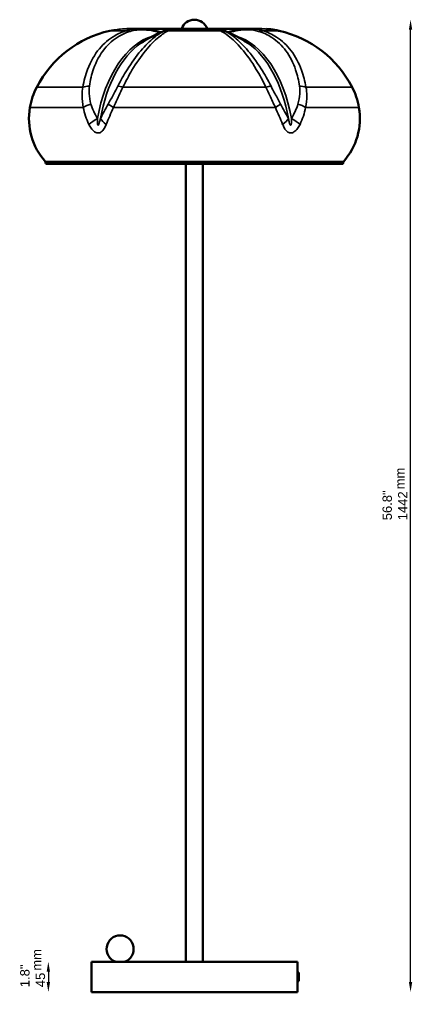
# Model space of a CAD drawing. Header units: millimetres. Extents: x 647 to 1229, y 141 to 2358.
# Tile 2 of 2: x 647 to 1229, y 898 to 2358. Entities that reach past the tile are written whole.
import ezdxf

# ---------------------------------------------------------------- set-up
doc = ezdxf.new("R2010")
doc.units = ezdxf.units.MM
doc.header["$LTSCALE"] = 6
for name, color, linetype, lineweight in [('Symbol (ISO)', 7, 'Continuous', 25), ('Widoczne (ISO)', 7, 'Continuous', 50), ('Widoczne wąskie (ISO)', 7, 'Continuous', 35), ('Wymiar (ISO)', 7, 'Continuous', 25)]:
    doc.layers.add(name, color=color, linetype=linetype, lineweight=lineweight)
doc.styles.add('Tekst notatki (ISO)', font='arial.ttf')
doc.dimstyles.new('Domyślne (ISO)', dxfattribs={"dimscale": 6, "dimtxt": 2.3, "dimasz": 2.5, "dimexe": 3.175, "dimexo": 0, "dimgap": 0.762, "dimtad": 1, "dimdec": 1, "dimlfac": 0.03937, "dimdsep": 46, "dimtxsty": 'Tekst notatki (ISO)', "dimcen": 0.09, "dimdle": 10, "dimclrd": 256, "dimclre": 256, "dimclrt": 256, "dimazin": 0, "dimtfac": 1, "dimtmove": 0, "dimatfit": 3, "dimfxl": 1, "dimtolj": 1, "dimlwd": -1, "dimlwe": -1, "dimarcsym": 0})

# ---------------------------------------------------------------- blocks, each defined once
blk = doc.blocks.new('*D5')
at = {"layer": 'Defpoints', "color": 0, "transparency": 16777216}
for p in [(753.6, 916.1), (1058.6, 916.1), (753.6, 819.9)]:
    blk.add_point(p, dxfattribs=at)
at = {"layer": 'Wymiar (ISO)', "transparency": 16777216}
blk.add_line((1043.6, 819.9), (768.6, 819.9), dxfattribs=at)
for points in [[(768.6, 822.4), (768.6, 817.4), (753.6, 819.9)], [(1043.6, 822.4), (1043.6, 817.4), (1058.6, 819.9)]]:
    blk.add_solid(points, dxfattribs=at)
at = {"layer": 'Wymiar (ISO)', "transparency": 16777216, "insert": (883.3, 865.7), "char_height": 13.8, "attachment_point": 1, "style": 'Tekst notatki (ISO)'}
blk.add_mtext('\\A1;{\\fAIGDT|b0|i0;\\ln}\\fArial|b0|i0;{\\H13.8000;12"}\\P∅305', dxfattribs=at)
blk = doc.blocks.new('*D6')
at = {"layer": 'Defpoints', "color": 0, "transparency": 16777216}
for p in [(753.6, 961.1), (689.8, 916.1), (753.6, 916.1)]:
    blk.add_point(p, dxfattribs=at)
at = {"layer": 'Wymiar (ISO)', "transparency": 16777216}
blk.add_line((689.8, 946.1), (689.8, 931.1), dxfattribs=at)
for points in [[(687.3, 946.1), (692.3, 946.1), (689.8, 961.1)], [(687.3, 931.1), (692.3, 931.1), (689.8, 916.1)]]:
    blk.add_solid(points, dxfattribs=at)
at = {"layer": 'Wymiar (ISO)', "transparency": 16777216, "insert": (648.1, 923.3), "char_height": 13.8, "attachment_point": 1, "rotation": 90, "style": 'Tekst notatki (ISO)'}
blk.add_mtext('\\A1;1.8"\\P45', dxfattribs=at)
blk = doc.blocks.new('*D7')
at = {"layer": 'Defpoints', "color": 0, "transparency": 16777216}
for p in [(906.1, 2358), (1226.1, 2358), (1058.1, 916.1)]:
    blk.add_point(p, dxfattribs=at)
at = {"layer": 'Wymiar (ISO)', "transparency": 16777216}
blk.add_line((1226.1, 931.1), (1226.1, 2343), dxfattribs=at)
for points in [[(1223.6, 2343), (1228.6, 2343), (1226.1, 2358)], [(1223.6, 931.1), (1228.6, 931.1), (1226.1, 916.1)]]:
    blk.add_solid(points, dxfattribs=at)
at = {"layer": 'Wymiar (ISO)', "transparency": 16777216, "insert": (1184.6, 1615.7), "char_height": 13.8, "attachment_point": 1, "rotation": 90, "style": 'Tekst notatki (ISO)'}
blk.add_mtext('\\A1;56.8"\\P1442', dxfattribs=at)

msp = doc.modelspace()

# ---------------------------------------------------------------- linework, layer by layer
at = {"layer": 'Widoczne (ISO)'}
for p, q in [((824.77, 2344.44), (806.09, 2344.44)), ((874.52, 2344.44), (825.59, 2344.44)), ((936.32, 2344.44), (875.84, 2344.44)), ((986.57, 2344.44), (937.65, 2344.44)), ((1006.08, 2344.44), (987.39, 2344.44)), ((1126.59, 2147.34), (685.58, 2147.34)), ((1125.65, 2144.44), (686.51, 2144.44)), ((893.58, 961.12), (893.58, 2144.44)), ((918.58, 961.12), (918.58, 2144.44)), ((1058.58, 961.12), (753.58, 961.12)), ((753.58, 961.12), (753.58, 916.12)), ((1058.58, 961.12), (1058.58, 945.12)), ((1058.58, 945.12), (1058.58, 932.12)), ((1060.58, 945.12), (1058.58, 945.12)), ((1060.58, 932.12), (1060.58, 945.12)), ((1060.58, 932.12), (1058.58, 932.12)), ((1058.58, 932.12), (1058.58, 916.12)), ((753.58, 916.12), (1058.58, 916.12))]:
    msp.add_line(p, q, dxfattribs=at)
for centre, radius, start, end in [((906.08, 2338.03), 20, 18.68777, 161.31223), ((816.48, 2183.64), 161.93, 102.73509, 152.62445), ((995.69, 2183.64), 161.93, 27.37555, 77.26491), ((765.63, 2209.97), 104.68, 152.62445, 170.11209), ((1046.53, 2209.97), 104.68, 9.88791, 27.37555), ((757.2, 2211.44), 96.12, 170.11209, 221.82626), ((1054.96, 2211.44), 96.12, 318.17374, 9.88791), ((633.2, 2136.71), 53.44, 8.77787, 11.47615), ((1178.96, 2136.71), 53.44, 168.52385, 171.22213), ((686.51, 2144.94), 0.5, 188.77787, 270), ((1125.65, 2144.94), 0.5, 270, 351.22213), ((796.08, 980.06), 20, 288.76545, 251.23455)]:
    msp.add_arc(centre, radius, start, end, dxfattribs=at)
for centre, major_axis, ratio, start_param, end_param in [((820.18, 2193.55), (-153.28, 40.52), 0.9559739, 5.2071523, 5.2118239), ((991.98, 2193.55), (-153.28, -40.53), 0.9559798, 4.2129185, 4.2175902)]:
    msp.add_ellipse(centre, major_axis=major_axis, ratio=ratio, start_param=start_param, end_param=end_param, dxfattribs=at)
for points, knots in [([(824.77, 2344.44), (827.41, 2344.44), (830.05, 2344.33), (835.32, 2343.9), (837.95, 2343.58), (843.16, 2342.77), (845.76, 2342.27), (850.89, 2341.11), (853.44, 2340.45), (856.26, 2339.63), (856.55, 2339.54), (856.85, 2339.45)], [1.9405023, 1.9405023, 1.9405023, 1.9405023, 2.6076996, 2.6076996, 3.274897, 3.274897, 3.9420943, 3.9420943, 4.6092916, 4.6092916, 4.6882193, 4.6882193, 4.6882193, 4.6882193]), ([(864.42, 2342.34), (861.59, 2341.34), (858.82, 2340.27), (853.4, 2338.01), (850.75, 2336.82), (845.59, 2334.32), (843.08, 2333.02), (838.19, 2330.32), (835.81, 2328.92), (831.19, 2326.05), (828.94, 2324.58), (826.77, 2323.07)], [0.20398777, 0.20398777, 0.20398777, 0.20398777, 0.24052552, 0.24052552, 0.27706328, 0.27706328, 0.31360103, 0.31360103, 0.35013878, 0.35013878, 0.38667654, 0.38667654, 0.38667654, 0.38667654]), ([(875.84, 2344.44), (874.72, 2344.44), (873.7, 2344.38), (871.84, 2344.19), (871, 2344.06), (869.43, 2343.77), (868.71, 2343.6), (867.36, 2343.26), (866.73, 2343.09), (865.54, 2342.72), (864.97, 2342.53), (864.42, 2342.34)], [3.3359867, 3.3359867, 3.3359867, 3.3359867, 3.5575075, 3.5575075, 3.7790284, 3.7790284, 4.0005492, 4.0005492, 4.2220701, 4.2220701, 4.4435909, 4.4435909, 4.4435909, 4.4435909]), ([(947.75, 2342.34), (947.2, 2342.53), (946.63, 2342.72), (945.43, 2343.09), (944.8, 2343.26), (943.45, 2343.6), (942.73, 2343.77), (941.17, 2344.06), (940.32, 2344.19), (938.46, 2344.38), (937.45, 2344.44), (936.32, 2344.44)], [0.832898, 0.832898, 0.832898, 0.832898, 1.0544189, 1.0544189, 1.2759397, 1.2759397, 1.4974606, 1.4974606, 1.7189814, 1.7189814, 1.9405023, 1.9405023, 1.9405023, 1.9405023]), ([(947.75, 2342.34), (950.58, 2341.34), (953.35, 2340.27), (958.77, 2338.01), (961.41, 2336.82), (966.57, 2334.32), (969.09, 2333.02), (973.98, 2330.32), (976.36, 2328.92), (980.98, 2326.05), (983.22, 2324.58), (985.4, 2323.07)], [0.20398777, 0.20398777, 0.20398777, 0.20398777, 0.24052552, 0.24052552, 0.27706328, 0.27706328, 0.31360103, 0.31360103, 0.35013878, 0.35013878, 0.38667654, 0.38667654, 0.38667654, 0.38667654]), ([(955.32, 2339.45), (955.61, 2339.54), (955.91, 2339.63), (958.73, 2340.45), (961.27, 2341.11), (966.41, 2342.27), (969, 2342.77), (974.22, 2343.58), (976.84, 2343.9), (982.11, 2344.33), (984.75, 2344.44), (987.39, 2344.44)], [0.5882697, 0.5882697, 0.5882697, 0.5882697, 0.6671973, 0.6671973, 1.3343947, 1.3343947, 2.001592, 2.001592, 2.6687893, 2.6687893, 3.3359867, 3.3359867, 3.3359867, 3.3359867]), ([(1030.67, 2341.75), (1029.07, 2342.11), (1027.46, 2342.43), (1024.21, 2343), (1022.58, 2343.25), (1019.3, 2343.68), (1017.65, 2343.86), (1014.71, 2344.12), (1013.42, 2344.21), (1012.12, 2344.28)], [0, 0, 0, 0, 0.3881002, 0.3881002, 0.7762004, 0.7762004, 1.1643006, 1.1643006, 1.4675703, 1.4675703, 1.4675703, 1.4675703])]:
    msp.add_open_spline(points, degree=3, knots=knots, dxfattribs=at)
for points in [[(825.2, 2344.44), (825.33, 2344.44), (825.46, 2344.44), (825.59, 2344.44)], [(875.23, 2344.44), (875, 2344.44), (874.76, 2344.44), (874.52, 2344.44)], [(937.65, 2344.44), (937.41, 2344.44), (937.17, 2344.44), (936.93, 2344.44)], [(986.57, 2344.44), (986.7, 2344.44), (986.83, 2344.44), (986.96, 2344.44)]]:
    msp.add_open_spline(points, degree=3, dxfattribs=at)
at = {"layer": 'Widoczne wąskie (ISO)'}
for p, q in [((805.23, 2341.75), (781.5, 2341.75)), ((944.48, 2341.75), (867.69, 2341.75)), ((1030.67, 2341.75), (1006.94, 2341.75)), ((740.92, 2258.1), (672.68, 2258.1)), ((1011.9, 2258.1), (800.27, 2258.1)), ((1139.49, 2258.1), (1071.24, 2258.1)), ((741.43, 2227.95), (662.51, 2227.95)), ((1025.91, 2227.95), (786.26, 2227.95)), ((1149.66, 2227.95), (1070.73, 2227.95)), ((686.02, 2144.87), (1126.15, 2144.87))]:
    msp.add_line(p, q, dxfattribs=at)
for centre, major_axis, ratio, start_param, end_param in [((809.6, 2317.34), (-7.45, 23.86), 0.6990365, 5.7785207, 6.1048837), ((869.35, 2317.34), (-10.62, 22.63), 0.865212, 5.8608689, 6.1872319), ((942.82, 2317.34), (10.62, 22.63), 0.865212, 0.0959534, 0.4223164), ((1002.57, 2317.34), (7.45, 23.86), 0.6990365, 0.1783016, 0.5046646), ((861.19, 2160.55), (0, 175.48), 0.5877853, 0.1634089, 1.2762043), ((865.67, 2160.55), (0, 175.48), 0.5877853, 0.3866765, 1.2762043), ((950.97, 2160.55), (0, 175.48), 0.5877853, 5.006981, 6.1197764), ((946.5, 2160.55), (0, 175.48), 0.5877853, 5.006981, 5.8965088), ((756.63, 2246.61), (-24.7, 3.89), 0.4940076, 5.0379387, 5.4769688), ((810.33, 2246.61), (22.38, -11.15), 0.2812441, 2.1717297, 2.6107597), ((1001.83, 2246.61), (-22.38, -11.15), 0.2812441, 3.6724256, 4.1114556), ((1055.54, 2246.61), (24.7, 3.89), 0.4940076, 0.8062165, 1.2452466), ((758.08, 2223.65), (-24.23, -6.15), 0.4141329, 4.8227839, 5.3599096), ((798.37, 2223.65), (22.14, -11.62), 0.0850347, 3.641311, 4.1784367), ((1013.79, 2223.65), (-22.14, -11.62), 0.0850347, 2.1047486, 2.6418743), ((1054.08, 2223.65), (24.23, -6.15), 0.4141329, 0.9232757, 1.4604014), ((765.66, 2205.06), (-21.88, -12.09), 0.2867746, 4.6984864, 5.356591), ((788.77, 2205.06), (22.4, -11.11), 0.3520358, 3.6025505, 4.2606551), ((1023.4, 2205.06), (-22.4, -11.11), 0.3520358, 2.0225302, 2.6806348), ((1046.51, 2205.06), (21.88, -12.09), 0.2867746, 0.9265943, 1.5846989)]:
    msp.add_ellipse(centre, major_axis=major_axis, ratio=ratio, start_param=start_param, end_param=end_param, dxfattribs=at)
for points, knots in [([(805.23, 2341.75), (799.19, 2339.9), (793.43, 2337.38), (779.54, 2329.3), (771.94, 2322.82), (758.2, 2306.31), (752.32, 2295.96), (744.85, 2276.18), (742.51, 2267.37), (740.92, 2258.1)], [-12.2824519, -12.2824519, -12.2824519, -12.2824519, -10.0745793, -10.0745793, -6.6069118, -6.6069118, -2.7370671, -2.7370671, 0, 0, 0, 0]), ([(750.55, 2259.41), (751.84, 2268.43), (753.89, 2277.02), (760.65, 2296.28), (766.12, 2306.35), (779.12, 2322.41), (786.38, 2328.71), (799.74, 2336.54), (805.3, 2338.97), (811.14, 2340.75)], [0, 0, 0, 0, 2.7370671, 2.7370671, 6.6069118, 6.6069118, 10.0745793, 10.0745793, 12.2824519, 12.2824519, 12.2824519, 12.2824519]), ([(781.5, 2341.75), (788.18, 2343.23), (795.12, 2344.12), (803.39, 2344.42), (804.74, 2344.44), (806.08, 2344.44)], [-5.276487, -5.276487, -5.276487, -5.276487, -3.652814, -3.652814, -3.335986, -3.335986, -3.335986, -3.335986]), ([(860.65, 2340.75), (856.11, 2338.61), (851.34, 2335.52), (839.97, 2326.38), (833.28, 2319.71), (819.71, 2303.62), (812.84, 2294.14), (801.53, 2276.05), (796.94, 2267.93), (792.63, 2259.41)], [0, 0, 0, 0, 2.655498, 2.655498, 6.1287377, 6.1287377, 9.6997264, 9.6997264, 12.2824213, 12.2824213, 12.2824213, 12.2824213]), ([(800.27, 2258.1), (804.48, 2266.85), (808.97, 2275.19), (820.08, 2293.77), (826.87, 2303.51), (840.32, 2320.04), (846.98, 2326.91), (858.34, 2336.33), (863.13, 2339.52), (867.69, 2341.75)], [-12.2824213, -12.2824213, -12.2824213, -12.2824213, -9.6997264, -9.6997264, -6.1287377, -6.1287377, -2.655498, -2.655498, 0, 0, 0, 0]), ([(824.77, 2344.44), (821.73, 2344.44), (818.76, 2344.27), (812.11, 2343.5), (808.53, 2342.76), (805.23, 2341.75)], [-1.9405023, -1.9405023, -1.9405023, -1.9405023, -1.104286, -1.104286, 0, 0, 0, 0]), ([(811.14, 2340.75), (814.07, 2341.64), (817.29, 2342.29), (824.19, 2343.03), (827.88, 2343.13), (836.31, 2342.76), (841.11, 2342.17), (849.15, 2340.61), (852.37, 2339.83), (855.58, 2338.92)], [0, 0, 0, 0, 1.104286, 1.104286, 2.2085677, 2.2085677, 3.5410666, 3.5410666, 4.425143, 4.425143, 4.425143, 4.425143]), ([(829.51, 2344.32), (829.07, 2344.35), (828.63, 2344.37), (827.33, 2344.42), (826.47, 2344.44), (825.59, 2344.44)], [-2.35007736, -2.35007736, -2.35007736, -2.35007736, -2.21049042, -2.21049042, -1.94050104, -1.94050104, -1.94050104, -1.94050104]), ([(867.69, 2341.75), (870.63, 2343.23), (873.02, 2344.12), (875.19, 2344.42), (875.53, 2344.44), (875.84, 2344.44)], [-5.276489, -5.276489, -5.276489, -5.276489, -3.6528159, -3.6528159, -3.3359867, -3.3359867, -3.3359867, -3.3359867]), ([(936.32, 2344.44), (937.16, 2344.44), (938.12, 2344.27), (940.72, 2343.5), (942.48, 2342.76), (944.48, 2341.75)], [-1.9405023, -1.9405023, -1.9405023, -1.9405023, -1.1042862, -1.1042862, 0, 0, 0, 0]), ([(944.48, 2341.75), (948.27, 2339.9), (952.22, 2337.38), (962.63, 2329.3), (969.25, 2322.82), (983.27, 2306.31), (990.67, 2295.96), (1002.66, 2276.18), (1007.44, 2267.37), (1011.9, 2258.1)], [-12.2824519, -12.2824519, -12.2824519, -12.2824519, -10.0745793, -10.0745793, -6.6069118, -6.6069118, -2.7370671, -2.7370671, 0, 0, 0, 0]), ([(1019.54, 2259.41), (1014.97, 2268.43), (1010.09, 2277.02), (997.89, 2296.28), (990.41, 2306.35), (976.28, 2322.41), (969.64, 2328.71), (959.23, 2336.54), (955.29, 2338.97), (951.51, 2340.75)], [0, 0, 0, 0, 2.7370671, 2.7370671, 6.6069118, 6.6069118, 10.0745793, 10.0745793, 12.2824519, 12.2824519, 12.2824519, 12.2824519]), ([(956.58, 2338.92), (961.38, 2340.28), (966.2, 2341.34), (976.28, 2342.83), (981.51, 2343.16), (991.78, 2342.83), (996.72, 2342.06), (1001.02, 2340.75)], [0.851346, 0.851346, 0.851346, 0.851346, 2.170265, 2.170265, 3.6528159, 3.6528159, 5.276489, 5.276489, 5.276489, 5.276489]), ([(1006.94, 2341.75), (1002.08, 2343.23), (996.62, 2344.12), (989.69, 2344.42), (988.54, 2344.44), (987.39, 2344.44)], [-5.276489, -5.276489, -5.276489, -5.276489, -3.6528159, -3.6528159, -3.3359867, -3.3359867, -3.3359867, -3.3359867]), ([(1001.02, 2340.75), (1008.05, 2338.61), (1014.67, 2335.52), (1028.68, 2326.38), (1035.68, 2319.71), (1047.57, 2303.62), (1052.4, 2294.14), (1058.5, 2276.05), (1060.4, 2267.93), (1061.61, 2259.41)], [0, 0, 0, 0, 2.655498, 2.655498, 6.1287377, 6.1287377, 9.6997264, 9.6997264, 12.2824213, 12.2824213, 12.2824213, 12.2824213]), ([(1006.08, 2344.44), (1009.63, 2344.44), (1013.2, 2344.27), (1021.46, 2343.5), (1026.12, 2342.76), (1030.67, 2341.75)], [-1.940501, -1.940501, -1.940501, -1.940501, -1.1052941, -1.1052941, 0, 0, 0, 0]), ([(1071.24, 2258.1), (1069.75, 2266.85), (1067.58, 2275.19), (1060.81, 2293.77), (1055.61, 2303.51), (1042.99, 2320.04), (1035.65, 2326.91), (1021.06, 2336.33), (1014.2, 2339.52), (1006.94, 2341.75)], [-12.2824213, -12.2824213, -12.2824213, -12.2824213, -9.6997264, -9.6997264, -6.1287377, -6.1287377, -2.655498, -2.655498, 0, 0, 0, 0]), ([(740.92, 2258.1), (740.14, 2254.01), (739.75, 2249.83), (739.65, 2239.76), (740.27, 2233.84), (741.43, 2227.95)], [-2.6142033, -2.6142033, -2.6142033, -2.6142033, -1.5245339, -1.5245339, 0, 0, 0, 0]), ([(752.88, 2232.95), (751.39, 2238.12), (750.43, 2243.32), (749.91, 2252.16), (750.04, 2255.82), (750.55, 2259.41)], [0, 0, 0, 0, 1.5245339, 1.5245339, 2.6142033, 2.6142033, 2.6142033, 2.6142033]), ([(792.63, 2259.41), (790.73, 2255.67), (788.71, 2251.85), (783.96, 2243), (781.19, 2237.96), (778.47, 2232.95)], [0, 0, 0, 0, 1.1360458, 1.1360458, 2.6142028, 2.6142028, 2.6142028, 2.6142028]), ([(786.26, 2227.95), (788.87, 2233.66), (791.57, 2239.4), (796.29, 2249.48), (798.32, 2253.83), (800.27, 2258.1)], [-2.6142028, -2.6142028, -2.6142028, -2.6142028, -1.1360458, -1.1360458, 0, 0, 0, 0]), ([(1011.9, 2258.1), (1013.77, 2254.01), (1015.71, 2249.83), (1020.43, 2239.76), (1023.22, 2233.84), (1025.91, 2227.95)], [-2.6142033, -2.6142033, -2.6142033, -2.6142033, -1.5245339, -1.5245339, 0, 0, 0, 0]), ([(1033.7, 2232.95), (1030.89, 2238.12), (1028.04, 2243.32), (1023.29, 2252.16), (1021.36, 2255.82), (1019.54, 2259.41)], [0, 0, 0, 0, 1.5245339, 1.5245339, 2.6142033, 2.6142033, 2.6142033, 2.6142033]), ([(1061.61, 2259.41), (1062.15, 2255.67), (1062.26, 2251.85), (1061.68, 2243), (1060.73, 2237.96), (1059.29, 2232.95)], [0, 0, 0, 0, 1.1360458, 1.1360458, 2.6142028, 2.6142028, 2.6142028, 2.6142028]), ([(1070.73, 2227.95), (1071.86, 2233.66), (1072.47, 2239.4), (1072.45, 2249.48), (1072.06, 2253.83), (1071.24, 2258.1)], [-2.6142028, -2.6142028, -2.6142028, -2.6142028, -1.1360458, -1.1360458, 0, 0, 0, 0]), ([(741.43, 2227.95), (742.24, 2223.66), (743.37, 2219.41), (746.18, 2211.02), (747.85, 2206.88), (749.74, 2202.81)], [-2.1552096, -2.1552096, -2.1552096, -2.1552096, -1.0776048, -1.0776048, 0, 0, 0, 0]), ([(762.5, 2211.5), (760.41, 2214.97), (758.53, 2218.51), (755.29, 2225.67), (753.93, 2229.3), (752.88, 2232.95)], [0, 0, 0, 0, 1.0776048, 1.0776048, 2.1552096, 2.1552096, 2.1552096, 2.1552096]), ([(778.47, 2232.95), (776.49, 2229.3), (774.5, 2225.67), (770.64, 2218.51), (768.76, 2214.97), (766.97, 2211.5)], [0, 0, 0, 0, 1.0776048, 1.0776048, 2.1552096, 2.1552096, 2.1552096, 2.1552096]), ([(775.47, 2202.81), (777.1, 2206.88), (778.84, 2211.02), (782.45, 2219.41), (784.34, 2223.66), (786.26, 2227.95)], [-2.1552096, -2.1552096, -2.1552096, -2.1552096, -1.0776048, -1.0776048, 0, 0, 0, 0]), ([(1025.91, 2227.95), (1027.83, 2223.66), (1029.71, 2219.41), (1033.33, 2211.02), (1035.07, 2206.88), (1036.7, 2202.81)], [-2.1552096, -2.1552096, -2.1552096, -2.1552096, -1.0776048, -1.0776048, 0, 0, 0, 0]), ([(1045.2, 2211.5), (1043.4, 2214.97), (1041.52, 2218.51), (1037.66, 2225.67), (1035.68, 2229.3), (1033.7, 2232.95)], [0, 0, 0, 0, 1.0776048, 1.0776048, 2.1552096, 2.1552096, 2.1552096, 2.1552096]), ([(1059.29, 2232.95), (1058.24, 2229.3), (1056.87, 2225.67), (1053.63, 2218.51), (1051.76, 2214.97), (1049.67, 2211.5)], [0, 0, 0, 0, 1.0776048, 1.0776048, 2.1552096, 2.1552096, 2.1552096, 2.1552096]), ([(1062.42, 2202.81), (1064.32, 2206.88), (1065.99, 2211.02), (1068.79, 2219.41), (1069.93, 2223.66), (1070.73, 2227.95)], [-2.1552096, -2.1552096, -2.1552096, -2.1552096, -1.0776048, -1.0776048, 0, 0, 0, 0]), ([(766.97, 2211.5), (766.56, 2209.78), (766.16, 2208.15), (765.32, 2205.01), (764.88, 2203.56), (764.3, 2202.25), (764.15, 2201.97), (763.78, 2201.47), (763.57, 2201.37), (763.13, 2201.63), (762.93, 2202.14), (762.62, 2203.72), (762.51, 2204.81), (762.4, 2207.39), (762.41, 2208.9), (762.47, 2210.83), (762.48, 2211.16), (762.5, 2211.5)], [-3.5819968, -3.5819968, -3.5819968, -3.5819968, -2.9966388, -2.9966388, -2.3236471, -2.3236471, -2.0693736, -2.0693736, -1.6885723, -1.6885723, -1.1903844, -1.1903844, -0.6706791, -0.6706791, -0.114387, -0.114387, 0, 0, 0, 0]), ([(1049.67, 2211.5), (1049.75, 2209.78), (1049.77, 2208.15), (1049.68, 2205.01), (1049.55, 2203.56), (1049.24, 2202.25), (1049.14, 2201.97), (1048.87, 2201.47), (1048.68, 2201.37), (1048.19, 2201.63), (1047.89, 2202.14), (1047.25, 2203.72), (1046.91, 2204.81), (1046.2, 2207.39), (1045.82, 2208.9), (1045.36, 2210.83), (1045.28, 2211.16), (1045.2, 2211.5)], [-3.5819968, -3.5819968, -3.5819968, -3.5819968, -2.9966388, -2.9966388, -2.3236471, -2.3236471, -2.0693736, -2.0693736, -1.6885723, -1.6885723, -1.1903844, -1.1903844, -0.6706791, -0.6706791, -0.114387, -0.114387, 0, 0, 0, 0]), ([(749.74, 2202.81), (749.95, 2202.38), (750.15, 2201.95), (751.41, 2199.48), (752.6, 2197.55), (755.21, 2194.28), (756.6, 2192.9), (759.54, 2190.9), (761.06, 2190.26), (763.72, 2189.93), (764.86, 2190.06), (766.65, 2190.68), (767.34, 2191.04), (769.73, 2192.69), (771.22, 2194.52), (773.62, 2198.51), (774.59, 2200.6), (775.47, 2202.81)], [0, 0, 0, 0, 0.114387, 0.114387, 0.6706791, 0.6706791, 1.1903844, 1.1903844, 1.6885723, 1.6885723, 2.0693736, 2.0693736, 2.3236471, 2.3236471, 2.9966388, 2.9966388, 3.5819968, 3.5819968, 3.5819968, 3.5819968]), ([(1036.7, 2202.81), (1036.87, 2202.38), (1037.04, 2201.95), (1038.1, 2199.48), (1039.06, 2197.55), (1041.2, 2194.28), (1042.35, 2192.9), (1044.9, 2190.9), (1046.29, 2190.26), (1048.88, 2189.93), (1050.04, 2190.06), (1051.97, 2190.68), (1052.73, 2191.04), (1055.44, 2192.69), (1057.26, 2194.52), (1060.2, 2198.51), (1061.39, 2200.6), (1062.42, 2202.81)], [0, 0, 0, 0, 0.114387, 0.114387, 0.6706791, 0.6706791, 1.1903844, 1.1903844, 1.6885723, 1.6885723, 2.0693736, 2.0693736, 2.3236471, 2.3236471, 2.9966388, 2.9966388, 3.5819968, 3.5819968, 3.5819968, 3.5819968])]:
    msp.add_open_spline(points, degree=3, knots=knots, dxfattribs=at)
for points in [[(780.78, 2341.59), (781.02, 2341.65), (781.26, 2341.7), (781.5, 2341.75)], [(864.41, 2342.33), (863.33, 2341.95), (862.08, 2341.42), (860.65, 2340.75)], [(874.52, 2344.44), (874.71, 2344.44), (874.9, 2344.44), (875.09, 2344.43)], [(937.07, 2344.43), (937.27, 2344.44), (937.46, 2344.44), (937.65, 2344.44)], [(951.51, 2340.75), (950.09, 2341.42), (948.83, 2341.95), (947.75, 2342.34)], [(986.58, 2344.44), (985.25, 2344.44), (983.94, 2344.4), (982.66, 2344.32)], [(1030.67, 2341.75), (1030.91, 2341.7), (1031.15, 2341.65), (1031.39, 2341.59)]]:
    msp.add_open_spline(points, degree=3, dxfattribs=at)

# ---------------------------------------------------------------- texts
at = {"layer": 'Symbol (ISO)', "char_height": 13.8, "width": 32.1229, "attachment_point": 1, "rotation": 90, "style": 'Tekst notatki (ISO)'}
for insert in [(1203.42, 1661.58), (665.64, 947.75)]:
    msp.add_mtext('\\fArial|b0|i0;mm', dxfattribs=dict(at, insert=insert))

# ---------------------------------------------------------------- dimensions: what is measured, and where the dimension line sits
at = {"layer": 'Wymiar (ISO)'}
for base, p1, p2, angle, text, picture, middle in [((1226.13, 2358.03), (1058.13, 916.12), (906.08, 2358.03), 90, '<>"\\P1442', '*D7', (1226.13, 1637.08)), ((689.79, 916.12), (753.58, 961.12), (753.58, 916.12), 270, '<>"\\P45', '*D6', (689.79, 938.62)), ((753.58, 819.9), (1058.58, 916.12), (753.58, 916.12), 180, '{\\fAIGDT|b0|i0;\\ln}\\fArial|b0|i0;{\\H13.8000;<>"}\\P∅305', '*D5', (906.08, 819.9))]:
    dim = msp.add_linear_dim(base=base, p1=p1, p2=p2, angle=angle, text=text, dimstyle='Domyślne (ISO)', override={"dimgap": 0.762, "dimdec": 1, "dimlfac": 0.03937, "dimpost": '\\X', "dimse1": 1, "dimse2": 1, "dimtol": 0, "dimlim": 0, "dimtp": 0, "dimtm": 0, "dimtdec": 2, "dimtofl": 0, "dimatfit": 1, "dimtvp": -0.25}, dxfattribs=at)
    dim.commit()
    dim.dimension.update_dxf_attribs({"geometry": picture, "text_midpoint": middle, "dimtype": 160})

doc.saveas('drawing.dxf')
